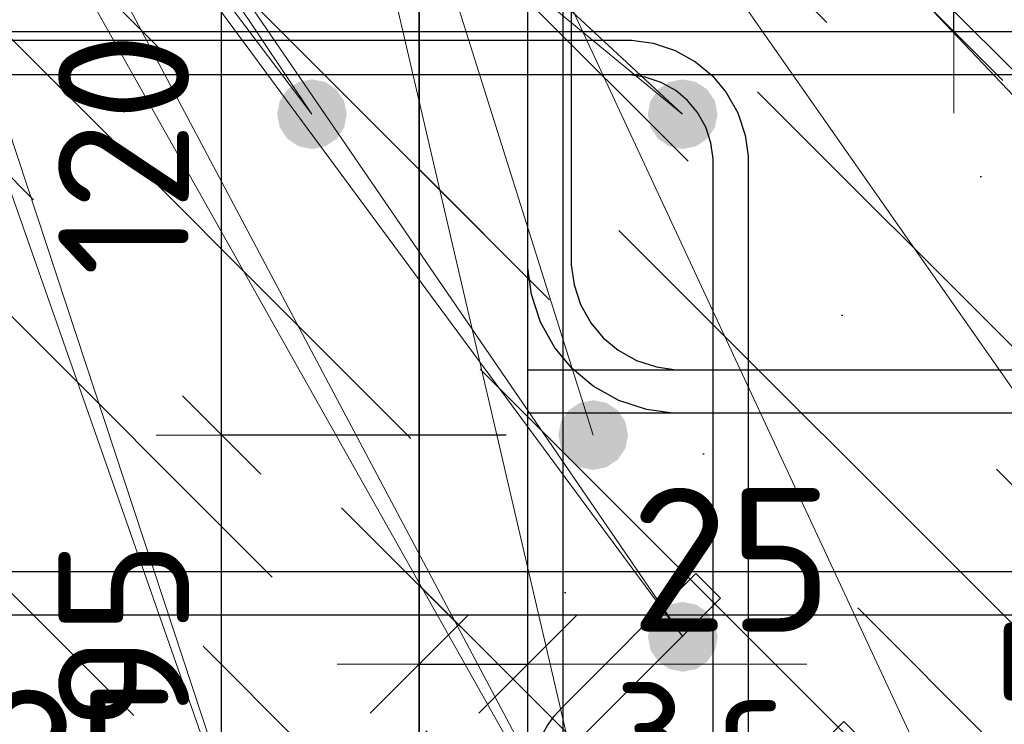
# Model space of a CAD drawing. Header units: metres. Extents: x -38 to 97, y -15 to 21.
# Tile 131 of 230: x 72.184 to 72.41, y 6.447 to 6.609. Entities that reach past the tile are written whole.
import ezdxf

# ---------------------------------------------------------------- set-up
doc = ezdxf.new("R2010")
doc.units = ezdxf.units.M
doc.header["$PDMODE"] = 65
for name, color, linetype, lineweight in [('XR$3$Арм. стержнями нижней зоны', 180, 'Continuous', 35), ('XR$3$Арм.стержн. Арматура края', 96, 'Continuous', 35), ('XR$3$Арм.стержн. Хомут', 240, 'Continuous', 35), ('XR$3$Арм.стержн.горизонт. 1', 180, 'Continuous', 35), ('XR$3$Размерная линия (1)', 7, 'Continuous', 13), ('XR$3$Размерная линия_ общее', 7, 'Continuous', 13), ('XR$4$Арм. стержнями верхней зоны', 180, 'Continuous', 35), ('XR$4$Арм. стержнями нижней зоны', 180, 'Continuous', 35), ('XR$4$Арм.стержн. Арматура края', 96, 'Continuous', 35), ('XR$4$Арм.стержн. Хомут', 240, 'Continuous', 35), ('XR$4$Арм.стержн.горизонт. 1', 180, 'Continuous', 35), ('XR$4$Размерная линия_ общее', 7, 'Continuous', 13), ('XR$6$Арм. стержнями верхней зоны', 180, 'Continuous', 35), ('XR$6$Арм. стержнями нижней зоны', 180, 'Continuous', 35), ('XR$6$Арм.стержн. Арматура края', 96, 'Continuous', 35), ('XR$6$Арм.стержн. Хомут', 240, 'Continuous', 35), ('XR$6$Арм.стержн.горизонт. 1', 180, 'Continuous', 35), ('XR$6$Размерная линия_ общее', 7, 'Continuous', 13)]:
    doc.layers.add(name, color=color, linetype=linetype, lineweight=lineweight)
doc.styles.add('ISOCPEUR', font='txt')
doc.dimstyles.new('DIMSTYLE_10', dxfattribs={"dimtxt": 0.03, "dimasz": 0.03, "dimexe": 0, "dimexo": 0, "dimgap": 0.015, "dimtad": 2, "dimdec": 0, "dimlfac": 1000, "dimrnd": 1, "dimzin": 12, "dimdsep": 46, "dimtxsty": 'ISOCPEUR', "dimblk1": 'ALL_ML_STRICH', "dimblk2": 'ALL_ML_STRICH', "dimsah": 1, "dimcen": 0, "dimclrd": 7, "dimclre": 256, "dimclrt": 7, "dimadec": 0, "dimazin": 0, "dimtfac": 1, "dimtdec": 0, "dimtix": 1, "dimtmove": 2, "dimatfit": 3, "dimfxl": 0, "dimtzin": 0, "dimlwd": 0, "dimlwe": -3, "dimarcsym": 0})
doc.dimstyles.new('DIMSTYLE_11', dxfattribs={"dimtxt": 0.033, "dimasz": 0.0375, "dimexe": 0, "dimexo": 0, "dimgap": 0.0165, "dimtad": 2, "dimdec": 0, "dimlfac": 1000, "dimrnd": 1, "dimzin": 12, "dimdsep": 46, "dimtxsty": 'ISOCPEUR', "dimblk1": 'ALL_ML_STRICH', "dimblk2": 'ALL_ML_STRICH', "dimsah": 1, "dimcen": 0, "dimclrd": 7, "dimclre": 256, "dimclrt": 7, "dimadec": 0, "dimazin": 0, "dimtfac": 1, "dimtdec": 0, "dimtix": 1, "dimtmove": 2, "dimatfit": 3, "dimfxl": 0, "dimtvp": 1.2, "dimtzin": 0, "dimlwd": 0, "dimlwe": -3, "dimarcsym": 0})
doc.dimstyles.new('DIMSTYLE_12', dxfattribs={"dimtxt": 0.03, "dimasz": 0.03, "dimexe": 0, "dimexo": 0, "dimgap": 0.015, "dimtad": 2, "dimdec": 0, "dimlfac": 1000, "dimrnd": 1, "dimzin": 12, "dimdsep": 46, "dimtxsty": 'ISOCPEUR', "dimblk1": 'ALL_ML_STRICH', "dimblk2": 'ALL_ML_STRICH', "dimsah": 1, "dimcen": 0, "dimclrd": 7, "dimclre": 256, "dimclrt": 7, "dimadec": 0, "dimazin": 0, "dimtfac": 1, "dimtdec": 0, "dimtix": 1, "dimtmove": 2, "dimatfit": 3, "dimfxl": 0, "dimtzin": 0, "dimlwd": 0, "dimlwe": -3, "dimarcsym": 0})
doc.dimstyles.new('DIMSTYLE_9', dxfattribs={"dimtxt": 0.033, "dimasz": 0.0375, "dimexe": 0, "dimexo": 0, "dimgap": 0.0165, "dimtad": 2, "dimdec": 0, "dimlfac": 1000, "dimrnd": 1, "dimzin": 12, "dimdsep": 46, "dimtxsty": 'ISOCPEUR', "dimblk1": 'ALL_ML_STRICH', "dimblk2": 'ALL_ML_STRICH', "dimsah": 1, "dimcen": 0, "dimclrd": 7, "dimclre": 256, "dimclrt": 7, "dimadec": 0, "dimazin": 0, "dimtfac": 1, "dimtdec": 0, "dimtix": 1, "dimtmove": 2, "dimatfit": 3, "dimfxl": 0, "dimtvp": 1.2, "dimtzin": 0, "dimlwd": 0, "dimlwe": -3, "dimarcsym": 0})
pattern_1 = [(135, (0, 0), (-0.031819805, -0.031819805), [0.4, -0.05, 0, -0.05]), (135, (-0.01591, -0.01591), (-0.031819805, -0.031819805), [0.8, -0.1, 0.1, -0.1])]

# ---------------------------------------------------------------- blocks, each defined once
blk = doc.blocks.new('ALL_ML_STRICH')
at = {"color": 0, "linetype": 'ByBlock', "lineweight": -2}
for p, q in [((0, -0.5), (0, 0.5)), ((-0.3, -0.3), (0.3, 0.3)), ((-1, 0), (0.5, 0))]:
    blk.add_line(p, q, dxfattribs=at)
blk = doc.blocks.new('*D68')
at = {"layer": 'DEFPOINTS', "color": 7, "linetype": 'Continuous', "lineweight": 13, "transparency": 33554687}
for p in [(72.27526, 6.46063), (72.27526, 6.42564), (72.30026, 6.42064)]:
    blk.add_point(p, dxfattribs=at)
at = {"layer": 'XR$3$Размерная линия_ общее', "color": 253, "linetype": 'Continuous', "lineweight": -2, "true_color": 0xa0a0a0, "transparency": 33554687}
for p, q in [((72.27526, 6.44564), (72.27526, 6.46063)), ((72.30026, 6.44064), (72.30026, 6.46063))]:
    blk.add_line(p, q, dxfattribs=at)
at = {"layer": 'XR$3$Размерная линия_ общее', "color": 7, "linetype": 'Continuous', "lineweight": -2, "transparency": 33554687}
blk.add_line((72.27526, 6.46063), (72.30026, 6.46063), dxfattribs=at)
at = {"layer": 'XR$3$Размерная линия_ общее', "color": 7, "linetype": 'Continuous', "lineweight": 13, "transparency": 33554687, "xscale": 0.0375, "yscale": 0.0375, "zscale": 0.0375, "rotation": 180}
blk.add_blockref('ALL_ML_STRICH', (72.27526, 6.46063), dxfattribs=at)
at = {"layer": 'XR$3$Размерная линия_ общее', "color": 7, "linetype": 'Continuous', "lineweight": 13, "transparency": 33554687, "xscale": 0.0375, "yscale": 0.0375, "zscale": 0.0375}
blk.add_blockref('ALL_ML_STRICH', (72.30026, 6.46063), dxfattribs=at)
at = {"layer": 'XR$3$Размерная линия_ общее', "color": 7, "linetype": 'Continuous', "lineweight": 13, "transparency": 33554687, "insert": (72.34699, 6.48463), "char_height": 0.033, "width": 0.066, "attachment_point": 5, "style": 'ISOCPEUR'}
blk.add_mtext('\\A1;{25}', dxfattribs=at)
at = {"layer": 'XR$3$Размерная линия_ общее', "color": 7, "linetype": 'Continuous', "lineweight": 13, "transparency": 33554687, "insert": (72.32004, 6.46042), "char_height": 0.027, "width": 0.00135, "attachment_point": 1, "line_spacing_factor": 0.60241, "style": 'ISOCPEUR'}
blk.add_mtext('з.с.', dxfattribs=at)
blk = doc.blocks.new('*D69')
at = {"layer": 'DEFPOINTS', "color": 7, "linetype": 'Continuous', "lineweight": 13, "transparency": 33554687}
for p in [(72.2753, 6.67826), (72.15496, 6.37826), (72.27526, 6.37826)]:
    blk.add_point(p, dxfattribs=at)
at = {"layer": 'XR$3$Размерная линия (1)', "color": 9, "linetype": 'Continuous', "lineweight": -2, "true_color": 0xc7c7c7, "transparency": 33554687}
for p, q in [((72.2553, 6.67826), (72.15496, 6.67826)), ((72.25526, 6.37826), (72.15496, 6.37826))]:
    blk.add_line(p, q, dxfattribs=at)
at = {"layer": 'XR$3$Размерная линия (1)', "color": 7, "linetype": 'Continuous', "lineweight": -2, "transparency": 33554687}
blk.add_line((72.15496, 6.37826), (72.15496, 6.67826), dxfattribs=at)
at = {"layer": 'XR$3$Размерная линия (1)', "color": 7, "linetype": 'Continuous', "lineweight": 13, "transparency": 33554687, "xscale": 0.03, "yscale": 0.03, "zscale": 0.03}
for p, rotation in [((72.15496, 6.67826), 90), ((72.15496, 6.37826), 270)]:
    blk.add_blockref('ALL_ML_STRICH', p, dxfattribs=dict(at, rotation=rotation))
at = {"layer": 'XR$3$Размерная линия (1)', "color": 7, "linetype": 'Continuous', "lineweight": 13, "transparency": 33554687, "insert": (72.13246, 6.52976), "char_height": 0.03, "width": 0.09, "attachment_point": 5, "rotation": 90, "style": 'ISOCPEUR'}
blk.add_mtext('\\A1;{300}', dxfattribs=at)
blk = doc.blocks.new('*D70')
at = {"layer": 'DEFPOINTS', "color": 7, "linetype": 'Continuous', "lineweight": 13, "transparency": 33554687}
for p in [(72.40997, 6.40326), (72.41497, 6.37826), (72.44996, 6.37826)]:
    blk.add_point(p, dxfattribs=at)
at = {"layer": 'XR$3$Размерная линия_ общее', "color": 253, "linetype": 'Continuous', "lineweight": -2, "true_color": 0xa0a0a0, "transparency": 33554687}
for p, q in [((72.42997, 6.40326), (72.44996, 6.40326)), ((72.43497, 6.37826), (72.44996, 6.37826))]:
    blk.add_line(p, q, dxfattribs=at)
at = {"layer": 'XR$3$Размерная линия_ общее', "color": 7, "linetype": 'Continuous', "lineweight": -2, "transparency": 33554687}
blk.add_line((72.44996, 6.37826), (72.44996, 6.40326), dxfattribs=at)
at = {"layer": 'XR$3$Размерная линия_ общее', "color": 7, "linetype": 'Continuous', "lineweight": 13, "transparency": 33554687, "xscale": 0.0375, "yscale": 0.0375, "zscale": 0.0375}
for p, rotation in [((72.44996, 6.40326), 90), ((72.44996, 6.37826), 270)]:
    blk.add_blockref('ALL_ML_STRICH', p, dxfattribs=dict(at, rotation=rotation))
at = {"layer": 'XR$3$Размерная линия_ общее', "color": 7, "linetype": 'Continuous', "lineweight": 13, "transparency": 33554687, "insert": (72.45016, 6.42304), "char_height": 0.027, "width": 0.00135, "attachment_point": 1, "rotation": 90, "line_spacing_factor": 0.60241, "style": 'ISOCPEUR'}
blk.add_mtext('з.с.', dxfattribs=at)
at = {"layer": 'XR$3$Размерная линия_ общее', "color": 7, "linetype": 'Continuous', "lineweight": 13, "transparency": 33554687, "insert": (72.42596, 6.44998), "char_height": 0.033, "width": 0.066, "attachment_point": 5, "rotation": 90, "style": 'ISOCPEUR'}
blk.add_mtext('\\A1;{25}', dxfattribs=at)
blk = doc.blocks.new('*D145')
at = {"layer": 'DEFPOINTS', "color": 7, "linetype": 'Continuous', "lineweight": 13, "transparency": 33554687}
for p in [(72.31523, 6.51326), (72.22996, 6.41826), (72.31523, 6.41826)]:
    blk.add_point(p, dxfattribs=at)
at = {"layer": 'XR$3$Размерная линия (1)', "color": 9, "linetype": 'Continuous', "lineweight": -2, "true_color": 0xc7c7c7, "transparency": 33554687}
for p, q in [((72.29523, 6.51326), (72.22996, 6.51326)), ((72.29523, 6.41826), (72.22996, 6.41826))]:
    blk.add_line(p, q, dxfattribs=at)
at = {"layer": 'XR$3$Размерная линия (1)', "color": 7, "linetype": 'Continuous', "lineweight": -2, "transparency": 33554687}
blk.add_line((72.22996, 6.41826), (72.22996, 6.51326), dxfattribs=at)
at = {"layer": 'XR$3$Размерная линия (1)', "color": 7, "linetype": 'Continuous', "lineweight": 13, "transparency": 33554687, "xscale": 0.03, "yscale": 0.03, "zscale": 0.03}
for p, rotation in [((72.22996, 6.51326), 90), ((72.22996, 6.41826), 270)]:
    blk.add_blockref('ALL_ML_STRICH', p, dxfattribs=dict(at, rotation=rotation))
at = {"layer": 'XR$3$Размерная линия (1)', "color": 7, "linetype": 'Continuous', "lineweight": 13, "transparency": 33554687, "insert": (72.20746, 6.46726), "char_height": 0.03, "width": 0.06, "attachment_point": 5, "rotation": 90, "style": 'ISOCPEUR'}
blk.add_mtext('\\A1;{95}', dxfattribs=at)
blk = doc.blocks.new('*D146')
at = {"layer": 'DEFPOINTS', "color": 7, "linetype": 'Continuous', "lineweight": 13, "transparency": 33554687}
for p in [(72.31526, 6.63326), (72.22996, 6.51326), (72.31523, 6.51326)]:
    blk.add_point(p, dxfattribs=at)
at = {"layer": 'XR$3$Размерная линия (1)', "color": 9, "linetype": 'Continuous', "lineweight": -2, "true_color": 0xc7c7c7, "transparency": 33554687}
for p, q in [((72.29526, 6.63326), (72.22996, 6.63326)), ((72.29523, 6.51326), (72.22996, 6.51326))]:
    blk.add_line(p, q, dxfattribs=at)
at = {"layer": 'XR$3$Размерная линия (1)', "color": 7, "linetype": 'Continuous', "lineweight": -2, "transparency": 33554687}
blk.add_line((72.22996, 6.51326), (72.22996, 6.63326), dxfattribs=at)
at = {"layer": 'XR$3$Размерная линия (1)', "color": 7, "linetype": 'Continuous', "lineweight": 13, "transparency": 33554687, "xscale": 0.03, "yscale": 0.03, "zscale": 0.03}
for p, rotation in [((72.22996, 6.63326), 90), ((72.22996, 6.51326), 270)]:
    blk.add_blockref('ALL_ML_STRICH', p, dxfattribs=dict(at, rotation=rotation))
at = {"layer": 'XR$3$Размерная линия (1)', "color": 7, "linetype": 'Continuous', "lineweight": 13, "transparency": 33554687, "insert": (72.20746, 6.57776), "char_height": 0.03, "width": 0.09, "attachment_point": 5, "rotation": 90, "style": 'ISOCPEUR'}
blk.add_mtext('\\A1;{120}', dxfattribs=at)
blk = doc.blocks.new('*D380')
at = {"layer": 'DEFPOINTS', "color": 7, "linetype": 'Continuous', "lineweight": 13, "transparency": 33554687}
for p in [(72.12577, 6.41429), (72.12577, 6.37931), (72.15077, 6.37431)]:
    blk.add_point(p, dxfattribs=at)
at = {"layer": 'XR$4$Размерная линия_ общее', "color": 253, "linetype": 'Continuous', "lineweight": -2, "true_color": 0xa0a0a0, "transparency": 33554687}
for p, q in [((72.12577, 6.39931), (72.12577, 6.41429)), ((72.15077, 6.39431), (72.15077, 6.41429))]:
    blk.add_line(p, q, dxfattribs=at)
at = {"layer": 'XR$4$Размерная линия_ общее', "color": 7, "linetype": 'Continuous', "lineweight": -2, "transparency": 33554687}
blk.add_line((72.12577, 6.41429), (72.15077, 6.41429), dxfattribs=at)
at = {"layer": 'XR$4$Размерная линия_ общее', "color": 7, "linetype": 'Continuous', "lineweight": 13, "transparency": 33554687, "xscale": 0.0375, "yscale": 0.0375, "zscale": 0.0375, "rotation": 180}
blk.add_blockref('ALL_ML_STRICH', (72.12577, 6.41429), dxfattribs=at)
at = {"layer": 'XR$4$Размерная линия_ общее', "color": 7, "linetype": 'Continuous', "lineweight": 13, "transparency": 33554687, "xscale": 0.0375, "yscale": 0.0375, "zscale": 0.0375}
blk.add_blockref('ALL_ML_STRICH', (72.15077, 6.41429), dxfattribs=at)
at = {"layer": 'XR$4$Размерная линия_ общее', "color": 7, "linetype": 'Continuous', "lineweight": 13, "transparency": 33554687, "insert": (72.19749, 6.43829), "char_height": 0.033, "width": 0.066, "attachment_point": 5, "style": 'ISOCPEUR'}
blk.add_mtext('\\A1;{25}', dxfattribs=at)
at = {"layer": 'XR$4$Размерная линия_ общее', "color": 7, "linetype": 'Continuous', "lineweight": 13, "transparency": 33554687, "insert": (72.17054, 6.41408), "char_height": 0.027, "width": 0.00135, "attachment_point": 1, "line_spacing_factor": 0.60241, "style": 'ISOCPEUR'}
blk.add_mtext('з.с.', dxfattribs=at)
blk = doc.blocks.new('*D779')
at = {"layer": 'DEFPOINTS', "color": 7, "linetype": 'Continuous', "lineweight": 13, "transparency": 33554687}
for p in [(72.12577, 6.41429), (72.12577, 6.37931), (72.15077, 6.37431)]:
    blk.add_point(p, dxfattribs=at)
at = {"layer": 'XR$6$Размерная линия_ общее', "color": 253, "linetype": 'Continuous', "lineweight": -2, "true_color": 0xa0a0a0, "transparency": 33554687}
for p, q in [((72.12577, 6.39931), (72.12577, 6.41429)), ((72.15077, 6.39431), (72.15077, 6.41429))]:
    blk.add_line(p, q, dxfattribs=at)
at = {"layer": 'XR$6$Размерная линия_ общее', "color": 7, "linetype": 'Continuous', "lineweight": -2, "transparency": 33554687}
blk.add_line((72.12577, 6.41429), (72.15077, 6.41429), dxfattribs=at)
at = {"layer": 'XR$6$Размерная линия_ общее', "color": 7, "linetype": 'Continuous', "lineweight": 13, "transparency": 33554687, "xscale": 0.0375, "yscale": 0.0375, "zscale": 0.0375, "rotation": 180}
blk.add_blockref('ALL_ML_STRICH', (72.12577, 6.41429), dxfattribs=at)
at = {"layer": 'XR$6$Размерная линия_ общее', "color": 7, "linetype": 'Continuous', "lineweight": 13, "transparency": 33554687, "xscale": 0.0375, "yscale": 0.0375, "zscale": 0.0375}
blk.add_blockref('ALL_ML_STRICH', (72.15077, 6.41429), dxfattribs=at)
at = {"layer": 'XR$6$Размерная линия_ общее', "color": 7, "linetype": 'Continuous', "lineweight": 13, "transparency": 33554687, "insert": (72.19749, 6.43829), "char_height": 0.033, "width": 0.066, "attachment_point": 5, "style": 'ISOCPEUR'}
blk.add_mtext('\\A1;{25}', dxfattribs=at)
at = {"layer": 'XR$6$Размерная линия_ общее', "color": 7, "linetype": 'Continuous', "lineweight": 13, "transparency": 33554687, "insert": (72.17054, 6.41408), "char_height": 0.027, "width": 0.00135, "attachment_point": 1, "line_spacing_factor": 0.60241, "style": 'ISOCPEUR'}
blk.add_mtext('з.с.', dxfattribs=at)
blk = doc.blocks.new('*D966')
at = {"layer": 'DEFPOINTS', "color": 7, "linetype": 'Continuous', "lineweight": 13, "transparency": 33554687}
for p in [(72.35803, 6.63192), (72.35803, 6.60592), (72.39802, 6.60592)]:
    blk.add_point(p, dxfattribs=at)
at = {"layer": 'XR$6$Размерная линия_ общее', "color": 253, "linetype": 'Continuous', "lineweight": -2, "true_color": 0xa0a0a0, "transparency": 33554687}
for p, q in [((72.37803, 6.63192), (72.39802, 6.63192)), ((72.37803, 6.60592), (72.39802, 6.60592))]:
    blk.add_line(p, q, dxfattribs=at)
at = {"layer": 'XR$6$Размерная линия_ общее', "color": 7, "linetype": 'Continuous', "lineweight": -2, "transparency": 33554687}
blk.add_line((72.39802, 6.60592), (72.39802, 6.63192), dxfattribs=at)
at = {"layer": 'XR$6$Размерная линия_ общее', "color": 7, "linetype": 'Continuous', "lineweight": 13, "transparency": 33554687, "xscale": 0.0375, "yscale": 0.0375, "zscale": 0.0375}
for p, rotation in [((72.39802, 6.63192), 90), ((72.39802, 6.60592), 270)]:
    blk.add_blockref('ALL_ML_STRICH', p, dxfattribs=dict(at, rotation=rotation))
at = {"layer": 'XR$6$Размерная линия_ общее', "color": 7, "linetype": 'Continuous', "lineweight": 13, "transparency": 33554687, "insert": (72.39756, 6.64929), "char_height": 0.027, "width": 0.00135, "attachment_point": 1, "rotation": 90, "line_spacing_factor": 0.60241, "style": 'ISOCPEUR'}
blk.add_mtext('з.с.', dxfattribs=at)
at = {"layer": 'XR$6$Размерная линия_ общее', "color": 7, "linetype": 'Continuous', "lineweight": 13, "transparency": 33554687, "insert": (72.37402, 6.66965), "char_height": 0.033, "width": 0.066, "attachment_point": 5, "rotation": 90, "style": 'ISOCPEUR'}
blk.add_mtext('\\A1;{26}', dxfattribs=at)

msp = doc.modelspace()

# ---------------------------------------------------------------- hatches: boundary and pattern name
at = {"linetype": 'Continuous', "lineweight": 25, "transparency": 33554687}
h = msp.add_hatch(dxfattribs=at)
h.set_pattern_fill('__________540', scale=0.015, style=0, pattern_type=2)
h.set_pattern_definition(pattern_1)
h.paths.add_polyline_path([(72.52526, 6.67826), (72.27526, 6.67826), (72.27526, 6.37826), (72.52526, 6.37826)], flags=0)
at = {"linetype": 'Continuous', "lineweight": 13, "transparency": 33554687}
h = msp.add_hatch(dxfattribs=at)
h.set_pattern_fill('__________540', scale=0.015, style=0, pattern_type=2)
h.set_pattern_definition(pattern_1)
h.paths.add_polyline_path([(72.12578, 6.63192), (72.12578, 6.43192), (72.57861, 6.43192), (72.57861, 6.63192)], flags=0)
h = msp.add_hatch(dxfattribs=at)
h.set_pattern_fill('__________540', scale=0.015, style=0, pattern_type=2)
h.set_pattern_definition(pattern_1)
h.paths.add_polyline_path([(72.12578, 6.63192), (72.12578, 6.43192), (72.57861, 6.43192), (72.57861, 6.63192)], flags=0)
at = {"layer": 'XR$3$Арм.стержн.горизонт. 1', "linetype": 'Continuous', "lineweight": 50, "transparency": 33554687}
msp.add_hatch(color=7, dxfattribs=at).paths.add_polyline_path([(72.32323, 6.51326), (72.32262, 6.51632), (72.32088, 6.51892), (72.31829, 6.52065), (72.31523, 6.52126), (72.31216, 6.52065), (72.30957, 6.51892), (72.30783, 6.51632), (72.30723, 6.51326), (72.30783, 6.5102), (72.30957, 6.5076), (72.31216, 6.50587), (72.31523, 6.50526), (72.31829, 6.50587), (72.32088, 6.5076), (72.32262, 6.5102)])
at = {"layer": 'XR$4$Арм.стержн.горизонт. 1', "linetype": 'Continuous', "lineweight": 50, "transparency": 33554687}
for points in [[(72.25869, 6.58692), (72.25808, 6.58999), (72.25635, 6.59258), (72.25375, 6.59432), (72.25069, 6.59492), (72.24763, 6.59432), (72.24503, 6.59258), (72.2433, 6.58999), (72.24269, 6.58692), (72.2433, 6.58386), (72.24503, 6.58127), (72.24763, 6.57953), (72.25069, 6.57892), (72.25375, 6.57953), (72.25635, 6.58127), (72.25808, 6.58386)], [(72.34377, 6.58692), (72.34316, 6.58999), (72.34142, 6.59258), (72.33883, 6.59432), (72.33577, 6.59492), (72.3327, 6.59432), (72.33011, 6.59258), (72.32838, 6.58999), (72.32777, 6.58692), (72.32838, 6.58386), (72.33011, 6.58127), (72.3327, 6.57953), (72.33577, 6.57892), (72.33883, 6.57953), (72.34142, 6.58127), (72.34316, 6.58386)], [(72.3438, 6.46692), (72.3432, 6.46999), (72.34146, 6.47258), (72.33887, 6.47432), (72.3358, 6.47492), (72.33274, 6.47432), (72.33015, 6.47258), (72.32841, 6.46999), (72.3278, 6.46692), (72.32841, 6.46386), (72.33015, 6.46127), (72.33274, 6.45953), (72.3358, 6.45892), (72.33887, 6.45953), (72.34146, 6.46127), (72.3432, 6.46386)]]:
    msp.add_hatch(color=7, dxfattribs=at).paths.add_polyline_path(points)
at = {"layer": 'XR$6$Арм.стержн.горизонт. 1', "linetype": 'Continuous', "lineweight": 50, "transparency": 33554687}
for points in [[(72.25869, 6.58692), (72.25808, 6.58999), (72.25635, 6.59258), (72.25375, 6.59432), (72.25069, 6.59492), (72.24763, 6.59432), (72.24503, 6.59258), (72.2433, 6.58999), (72.24269, 6.58692), (72.2433, 6.58386), (72.24503, 6.58127), (72.24763, 6.57953), (72.25069, 6.57892), (72.25375, 6.57953), (72.25635, 6.58127), (72.25808, 6.58386)], [(72.34377, 6.58692), (72.34316, 6.58999), (72.34142, 6.59258), (72.33883, 6.59432), (72.33577, 6.59492), (72.33271, 6.59432), (72.33011, 6.59258), (72.32838, 6.58999), (72.32777, 6.58692), (72.32838, 6.58386), (72.33011, 6.58127), (72.33271, 6.57953), (72.33577, 6.57892), (72.33883, 6.57953), (72.34142, 6.58127), (72.34316, 6.58386)], [(72.3438, 6.46692), (72.3432, 6.46999), (72.34146, 6.47258), (72.33887, 6.47432), (72.3358, 6.47492), (72.33274, 6.47432), (72.33015, 6.47258), (72.32841, 6.46999), (72.3278, 6.46692), (72.32841, 6.46386), (72.33015, 6.46127), (72.33274, 6.45953), (72.3358, 6.45892), (72.33887, 6.45953), (72.34146, 6.46127), (72.3432, 6.46386)]]:
    msp.add_hatch(color=7, dxfattribs=at).paths.add_polyline_path(points)

# ---------------------------------------------------------------- linework, layer by layer
at = {"color": 7, "linetype": 'Continuous', "lineweight": 35, "transparency": 33554687}
msp.add_line((72.27526, 6.67826), (72.27526, 6.37826), dxfattribs=at)
at = {"color": 7, "linetype": 'Continuous', "lineweight": 13, "transparency": 33554687}
msp.add_line((72.30026, 6.46063), (72.36426, 6.46063), dxfattribs=at)
at = {"layer": 'XR$3$Арм. стержнями нижней зоны', "color": 4, "linetype": 'Continuous', "lineweight": 25, "transparency": 33554687}
msp.add_lwpolyline([(72.30026, 6.52826), (72.66223, 6.52826), (72.66223, 6.51826), (72.30026, 6.51826), (72.30026, 6.52826)], dxfattribs=at)
at = {"layer": 'XR$3$Арм.стержн. Арматура края', "color": 4, "linetype": 'Continuous', "lineweight": 25, "transparency": 33554687}
for points in [[(72.66223, 6.51826), (72.33355, 6.51826), (72.32745, 6.51911), (72.3211, 6.5212), (72.31526, 6.52448), (72.31044, 6.5285), (72.30642, 6.53331), (72.30315, 6.53916), (72.30106, 6.54551), (72.30021, 6.55161), (72.30021, 6.61891), (72.30106, 6.62501), (72.30315, 6.63136), (72.30642, 6.63721), (72.31044, 6.64202), (72.31526, 6.64604), (72.3211, 6.64932), (72.32745, 6.65141), (72.33355, 6.65226), (72.66223, 6.65226)], [(72.66223, 6.64226), (72.33425, 6.64226), (72.32973, 6.64163), (72.32515, 6.64012), (72.32095, 6.63777), (72.31754, 6.63492), (72.31469, 6.63151), (72.31234, 6.62732), (72.31084, 6.62274), (72.31021, 6.61822), (72.31021, 6.5523), (72.31084, 6.54778), (72.31234, 6.5432), (72.31469, 6.53901), (72.31754, 6.5356), (72.32095, 6.53275), (72.32515, 6.5304), (72.32973, 6.52889), (72.33425, 6.52826), (72.66223, 6.52826)]]:
    msp.add_lwpolyline(points, dxfattribs=at)
at = {"layer": 'XR$3$Арм.стержн. Хомут', "color": 40, "linetype": 'Continuous', "lineweight": 25, "transparency": 33554687}
for points in [[(72.30023, 6.42994), (72.30023, 6.62258), (72.30091, 6.62746), (72.30258, 6.63254), (72.3052, 6.63722), (72.30842, 6.64107), (72.31227, 6.64429), (72.31694, 6.64691), (72.32202, 6.64858), (72.3269, 6.64926), (72.47359, 6.64926)], [(72.30023, 6.42994), (72.30023, 6.62258), (72.30091, 6.62746), (72.30258, 6.63254), (72.3052, 6.63722), (72.30842, 6.64107), (72.31227, 6.64429), (72.31694, 6.64691), (72.32202, 6.64858), (72.3269, 6.64926), (72.47359, 6.64926)], [(72.47303, 6.64126), (72.32746, 6.64126), (72.32384, 6.64076), (72.32018, 6.63955), (72.31682, 6.63767), (72.3141, 6.63539), (72.31182, 6.63266), (72.30994, 6.62931), (72.30873, 6.62564), (72.30823, 6.62203), (72.30823, 6.43049)], [(72.47303, 6.64126), (72.32746, 6.64126), (72.32384, 6.64076), (72.32018, 6.63955), (72.31682, 6.63767), (72.3141, 6.63539), (72.31182, 6.63266), (72.30994, 6.62931), (72.30873, 6.62564), (72.30823, 6.62203), (72.30823, 6.43049)], [(72.47359, 6.40326), (72.3269, 6.40326), (72.32202, 6.40394), (72.31694, 6.40561), (72.31227, 6.40823), (72.30842, 6.41145), (72.3052, 6.4153), (72.30258, 6.41998), (72.30091, 6.42506), (72.30023, 6.42994), (72.30023, 6.43192), (72.3004, 6.43444), (72.30082, 6.43702), (72.30148, 6.43955), (72.30235, 6.44198), (72.30345, 6.44431), (72.30477, 6.44656), (72.3063, 6.44868), (72.30796, 6.45059), (72.33883, 6.48146), (72.34449, 6.47581)], [(72.47359, 6.40326), (72.3269, 6.40326), (72.32202, 6.40394), (72.31694, 6.40561), (72.31227, 6.40823), (72.30842, 6.41145), (72.3052, 6.4153), (72.30258, 6.41998), (72.30091, 6.42506), (72.30023, 6.42994), (72.30023, 6.43192), (72.3004, 6.43444), (72.30082, 6.43702), (72.30148, 6.43955), (72.30235, 6.44198), (72.30345, 6.44431), (72.30477, 6.44656), (72.3063, 6.44868), (72.30796, 6.45059), (72.33883, 6.48146), (72.34449, 6.47581)], [(72.34449, 6.47581), (72.31381, 6.44513), (72.31258, 6.44371), (72.31148, 6.44219), (72.31053, 6.44057), (72.30975, 6.43891), (72.30913, 6.43718), (72.30866, 6.43537), (72.30836, 6.43352), (72.30823, 6.43164), (72.30823, 6.43049), (72.30873, 6.42687), (72.30994, 6.42321), (72.31182, 6.41986), (72.3141, 6.41713), (72.31682, 6.41485), (72.32018, 6.41297), (72.32384, 6.41176), (72.32746, 6.41126), (72.47303, 6.41126)], [(72.34449, 6.47581), (72.31381, 6.44513), (72.31258, 6.44371), (72.31148, 6.44219), (72.31053, 6.44057), (72.30975, 6.43891), (72.30913, 6.43718), (72.30866, 6.43537), (72.30836, 6.43352), (72.30823, 6.43164), (72.30823, 6.43049), (72.30873, 6.42687), (72.30994, 6.42321), (72.31182, 6.41986), (72.3141, 6.41713), (72.31682, 6.41485), (72.32018, 6.41297), (72.32384, 6.41176), (72.32746, 6.41126), (72.47303, 6.41126)], [(72.3421, 6.41685), (72.37277, 6.44752), (72.37843, 6.44187)], [(72.3421, 6.41685), (72.37277, 6.44752), (72.37843, 6.44187)]]:
    msp.add_lwpolyline(points, dxfattribs=at)
at = {"layer": 'XR$3$Арм.стержн.горизонт. 1', "color": 7, "linetype": 'Continuous', "lineweight": 13, "transparency": 33554687}
for q in [(72.4853, 6.41826), (72.40023, 6.41826), (72.4853, 6.51326), (72.31523, 6.41826), (72.31523, 6.51326)]:
    msp.add_line((72.23031, 6.78305), q, dxfattribs=at)
at = {"layer": 'XR$4$Арм. стержнями верхней зоны', "color": 4, "linetype": 'Continuous', "lineweight": 25, "transparency": 33554687}
msp.add_lwpolyline([(72.15077, 6.60592), (72.58361, 6.60592), (72.58361, 6.59592), (72.15077, 6.59592), (72.15077, 6.60592)], dxfattribs=at)
at = {"layer": 'XR$4$Арм. стержнями нижней зоны', "color": 4, "linetype": 'Continuous', "lineweight": 25, "transparency": 33554687}
msp.add_lwpolyline([(72.15077, 6.48192), (72.58361, 6.48192), (72.58361, 6.47192), (72.15077, 6.47192), (72.15077, 6.48192)], dxfattribs=at)
at = {"layer": 'XR$4$Арм.стержн. Арматура края', "color": 4, "linetype": 'Continuous', "lineweight": 25, "transparency": 33554687}
for points in [[(72.58361, 6.47192), (72.17933, 6.47192), (72.17411, 6.47265), (72.16868, 6.47444), (72.16367, 6.47725), (72.15954, 6.4807), (72.15609, 6.48482), (72.15328, 6.48983), (72.15149, 6.49527), (72.15077, 6.50049), (72.15077, 6.57736), (72.15149, 6.58258), (72.15328, 6.58801), (72.15609, 6.59302), (72.15954, 6.59715), (72.16367, 6.6006), (72.16868, 6.60341), (72.17411, 6.6052), (72.17933, 6.60592), (72.58361, 6.60592)], [(72.58361, 6.59592), (72.18002, 6.59592), (72.17639, 6.59542), (72.17272, 6.59421), (72.16936, 6.59233), (72.16664, 6.59005), (72.16436, 6.58733), (72.16248, 6.58397), (72.16127, 6.5803), (72.16077, 6.57667), (72.16077, 6.50118), (72.16127, 6.49755), (72.16248, 6.49388), (72.16436, 6.49052), (72.16664, 6.4878), (72.16936, 6.48552), (72.17272, 6.48364), (72.17639, 6.48243), (72.18002, 6.48192), (72.58361, 6.48192)]]:
    msp.add_lwpolyline(points, dxfattribs=at)
at = {"layer": 'XR$4$Арм.стержн. Хомут', "color": 40, "linetype": 'Continuous', "lineweight": 25, "transparency": 33554687}
for points in [[(72.15073, 6.37978), (72.15073, 6.57725), (72.15141, 6.58213), (72.15308, 6.58721), (72.1557, 6.59188), (72.15892, 6.59573), (72.16277, 6.59895), (72.16744, 6.60157), (72.17252, 6.60325), (72.17741, 6.60392), (72.32409, 6.60392), (72.32897, 6.60325), (72.33405, 6.60157), (72.33873, 6.59895), (72.34258, 6.59573), (72.34579, 6.59188), (72.34841, 6.58721), (72.35009, 6.58213), (72.35077, 6.57725), (72.35077, 6.3836)], [(72.15073, 6.37978), (72.15073, 6.57725), (72.15141, 6.58213), (72.15308, 6.58721), (72.1557, 6.59188), (72.15892, 6.59573), (72.16277, 6.59895), (72.16744, 6.60157), (72.17252, 6.60325), (72.17741, 6.60392), (72.32409, 6.60392), (72.32897, 6.60325), (72.33405, 6.60157), (72.33873, 6.59895), (72.34258, 6.59573), (72.34579, 6.59188), (72.34841, 6.58721), (72.35009, 6.58213), (72.35077, 6.57725), (72.35077, 6.3836)], [(72.34277, 6.38416), (72.34277, 6.57669), (72.34226, 6.58031), (72.34106, 6.58397), (72.33918, 6.58733), (72.3369, 6.59006), (72.33417, 6.59234), (72.33081, 6.59421), (72.32715, 6.59542), (72.32354, 6.59592), (72.17796, 6.59592), (72.17434, 6.59542), (72.17068, 6.59421), (72.16733, 6.59234), (72.1646, 6.59006), (72.16232, 6.58733), (72.16044, 6.58397), (72.15923, 6.58031), (72.15873, 6.57669), (72.15873, 6.38033)], [(72.34277, 6.38416), (72.34277, 6.57669), (72.34226, 6.58031), (72.34106, 6.58397), (72.33918, 6.58733), (72.3369, 6.59006), (72.33417, 6.59234), (72.33081, 6.59421), (72.32715, 6.59542), (72.32354, 6.59592), (72.17796, 6.59592), (72.17434, 6.59542), (72.17068, 6.59421), (72.16733, 6.59234), (72.1646, 6.59006), (72.16232, 6.58733), (72.16044, 6.58397), (72.15923, 6.58031), (72.15873, 6.57669), (72.15873, 6.38033)]]:
    msp.add_lwpolyline(points, dxfattribs=at)
at = {"layer": 'XR$4$Арм.стержн.горизонт. 1', "color": 7, "linetype": 'Continuous', "lineweight": 13, "transparency": 33554687}
for q in [(72.25069, 6.58692), (72.33577, 6.58692), (72.25073, 6.37192), (72.3358, 6.46692), (72.3358, 6.37192)]:
    msp.add_line((72.11123, 6.79524), q, dxfattribs=at)
at = {"layer": 'XR$6$Арм. стержнями верхней зоны', "color": 4, "linetype": 'Continuous', "lineweight": 25, "transparency": 33554687}
msp.add_lwpolyline([(72.15077, 6.60592), (72.58361, 6.60592), (72.58361, 6.59592), (72.15077, 6.59592), (72.15077, 6.60592)], dxfattribs=at)
at = {"layer": 'XR$6$Арм. стержнями нижней зоны', "color": 4, "linetype": 'Continuous', "lineweight": 25, "transparency": 33554687}
msp.add_lwpolyline([(72.15077, 6.48192), (72.58361, 6.48192), (72.58361, 6.47192), (72.15077, 6.47192), (72.15077, 6.48192)], dxfattribs=at)
at = {"layer": 'XR$6$Арм.стержн. Арматура края', "color": 4, "linetype": 'Continuous', "lineweight": 25, "transparency": 33554687}
for points in [[(72.58361, 6.47192), (72.17933, 6.47192), (72.17412, 6.47265), (72.16868, 6.47444), (72.16367, 6.47725), (72.15954, 6.4807), (72.15609, 6.48482), (72.15329, 6.48983), (72.15149, 6.49527), (72.15077, 6.50049), (72.15077, 6.57736), (72.15149, 6.58258), (72.15329, 6.58801), (72.15609, 6.59302), (72.15954, 6.59715), (72.16367, 6.6006), (72.16868, 6.60341), (72.17412, 6.6052), (72.17933, 6.60592), (72.58361, 6.60592)], [(72.58361, 6.59592), (72.18002, 6.59592), (72.17639, 6.59542), (72.17272, 6.59421), (72.16936, 6.59233), (72.16664, 6.59005), (72.16436, 6.58733), (72.16248, 6.58397), (72.16127, 6.5803), (72.16077, 6.57667), (72.16077, 6.50118), (72.16127, 6.49755), (72.16248, 6.49388), (72.16436, 6.49052), (72.16664, 6.4878), (72.16936, 6.48552), (72.17272, 6.48364), (72.17639, 6.48243), (72.18002, 6.48192), (72.58361, 6.48192)]]:
    msp.add_lwpolyline(points, dxfattribs=at)
at = {"layer": 'XR$6$Арм.стержн. Хомут', "color": 40, "linetype": 'Continuous', "lineweight": 25, "transparency": 33554687}
for points in [[(72.15073, 6.37978), (72.15073, 6.57725), (72.15141, 6.58213), (72.15308, 6.58721), (72.1557, 6.59188), (72.15892, 6.59573), (72.16277, 6.59895), (72.16745, 6.60157), (72.17253, 6.60325), (72.17741, 6.60392), (72.32409, 6.60392), (72.32897, 6.60325), (72.33405, 6.60157), (72.33873, 6.59895), (72.34258, 6.59573), (72.34579, 6.59188), (72.34841, 6.58721), (72.35009, 6.58213), (72.35077, 6.57725), (72.35077, 6.3836)], [(72.15073, 6.37978), (72.15073, 6.57725), (72.15141, 6.58213), (72.15308, 6.58721), (72.1557, 6.59188), (72.15892, 6.59573), (72.16277, 6.59895), (72.16745, 6.60157), (72.17253, 6.60325), (72.17741, 6.60392), (72.32409, 6.60392), (72.32897, 6.60325), (72.33405, 6.60157), (72.33873, 6.59895), (72.34258, 6.59573), (72.34579, 6.59188), (72.34841, 6.58721), (72.35009, 6.58213), (72.35077, 6.57725), (72.35077, 6.3836)], [(72.34277, 6.38416), (72.34277, 6.57669), (72.34226, 6.58031), (72.34106, 6.58397), (72.33918, 6.58733), (72.3369, 6.59006), (72.33417, 6.59234), (72.33081, 6.59421), (72.32715, 6.59542), (72.32354, 6.59592), (72.17796, 6.59592), (72.17434, 6.59542), (72.17068, 6.59421), (72.16733, 6.59234), (72.1646, 6.59006), (72.16232, 6.58733), (72.16044, 6.58397), (72.15923, 6.58031), (72.15873, 6.57669), (72.15873, 6.38033)], [(72.34277, 6.38416), (72.34277, 6.57669), (72.34226, 6.58031), (72.34106, 6.58397), (72.33918, 6.58733), (72.3369, 6.59006), (72.33417, 6.59234), (72.33081, 6.59421), (72.32715, 6.59542), (72.32354, 6.59592), (72.17796, 6.59592), (72.17434, 6.59542), (72.17068, 6.59421), (72.16733, 6.59234), (72.1646, 6.59006), (72.16232, 6.58733), (72.16044, 6.58397), (72.15923, 6.58031), (72.15873, 6.57669), (72.15873, 6.38033)]]:
    msp.add_lwpolyline(points, dxfattribs=at)
at = {"layer": 'XR$6$Арм.стержн.горизонт. 1', "color": 7, "linetype": 'Continuous', "lineweight": 13, "transparency": 33554687}
for q in [(72.3358, 6.46692), (72.25073, 6.37192), (72.3358, 6.37192), (72.33577, 6.58692), (72.25069, 6.58692)]:
    msp.add_line((72.10997, 6.77302), q, dxfattribs=at)

# ---------------------------------------------------------------- dimensions: what is measured, and where the dimension line sits
at = {"layer": 'XR$3$Размерная линия (1)', "color": 7, "linetype": 'Continuous', "lineweight": 13, "transparency": 33554687}
for base, p1, p2, dimstyle, picture, middle in [((72.15496, 6.67826), (72.25526, 6.37826), (72.2553, 6.67826), 'DIMSTYLE_10', '*D69', (72.13246, 6.52976)), ((72.22996, 6.63326), (72.29523, 6.51326), (72.29526, 6.63326), 'DIMSTYLE_12', '*D146', (72.20746, 6.57776)), ((72.22996, 6.51326), (72.29523, 6.41826), (72.29523, 6.51326), 'DIMSTYLE_12', '*D145', (72.20746, 6.46726))]:
    dim = msp.add_linear_dim(base=base, p1=p1, p2=p2, angle=90, dimstyle=dimstyle, override={"dimpost": '<>', "dimclrd": 7, "dimclre": 9, "dimclrt": 7, "dimlwd": 0, "dimlwe": 65533}, dxfattribs=at)
    dim.commit()
    dim.dimension.update_dxf_attribs({"geometry": picture, "text_midpoint": middle, "dimtype": 160})
at = {"layer": 'XR$3$Размерная линия_ общее', "color": 7, "linetype": 'Continuous', "lineweight": 13, "transparency": 33554687}
dim = msp.add_linear_dim(base=(72.30026, 6.46063), p1=(72.27526, 6.44564), p2=(72.30026, 6.44064), text='<>\\Xз.с.', dimstyle='DIMSTYLE_9', override={"dimpost": '<>', "dimclrd": 7, "dimclre": 253, "dimclrt": 7, "dimlwd": 0, "dimlwe": 65533}, dxfattribs=at)
dim.commit()
dim.dimension.update_dxf_attribs({"geometry": '*D68', "text_midpoint": (72.34699, 6.48463), "dimtype": 160})
dim = msp.add_linear_dim(base=(72.44996, 6.40326), p1=(72.43497, 6.37826), p2=(72.42997, 6.40326), angle=90, text='<>\\Xз.с.', dimstyle='DIMSTYLE_11', override={"dimpost": '<>', "dimclrd": 7, "dimclre": 253, "dimclrt": 7, "dimlwd": 0, "dimlwe": 65533}, dxfattribs=at)
dim.commit()
dim.dimension.update_dxf_attribs({"geometry": '*D70', "text_midpoint": (72.42596, 6.44998), "dimtype": 160})
at = {"layer": 'XR$4$Размерная линия_ общее', "color": 7, "linetype": 'Continuous', "lineweight": 13, "transparency": 33554687}
dim = msp.add_linear_dim(base=(72.15077, 6.41429), p1=(72.12577, 6.39931), p2=(72.15077, 6.39431), text='<>\\Xз.с.', dimstyle='DIMSTYLE_11', override={"dimpost": '<>', "dimclrd": 7, "dimclre": 253, "dimclrt": 7, "dimlwd": 0, "dimlwe": 65533}, dxfattribs=at)
dim.commit()
dim.dimension.update_dxf_attribs({"geometry": '*D380', "text_midpoint": (72.19749, 6.43829), "dimtype": 160})
at = {"layer": 'XR$6$Размерная линия_ общее', "color": 7, "linetype": 'Continuous', "lineweight": 13, "transparency": 33554687}
dim = msp.add_linear_dim(base=(72.39802, 6.63192), p1=(72.37803, 6.60592), p2=(72.37803, 6.63192), angle=90, text='<>\\Xз.с.', dimstyle='DIMSTYLE_11', override={"dimpost": '<>', "dimclrd": 7, "dimclre": 253, "dimclrt": 7, "dimlwd": 0, "dimlwe": 65533}, dxfattribs=at)
dim.commit()
dim.dimension.update_dxf_attribs({"geometry": '*D966', "text_midpoint": (72.37402, 6.66965), "dimtype": 160})
dim = msp.add_linear_dim(base=(72.15077, 6.41429), p1=(72.12577, 6.39931), p2=(72.15077, 6.39431), text='<>\\Xз.с.', dimstyle='DIMSTYLE_11', override={"dimpost": '<>', "dimclrd": 7, "dimclre": 253, "dimclrt": 7, "dimlwd": 0, "dimlwe": 65533}, dxfattribs=at)
dim.commit()
dim.dimension.update_dxf_attribs({"geometry": '*D779', "text_midpoint": (72.19749, 6.43829), "dimtype": 160})

doc.saveas('drawing.dxf')
